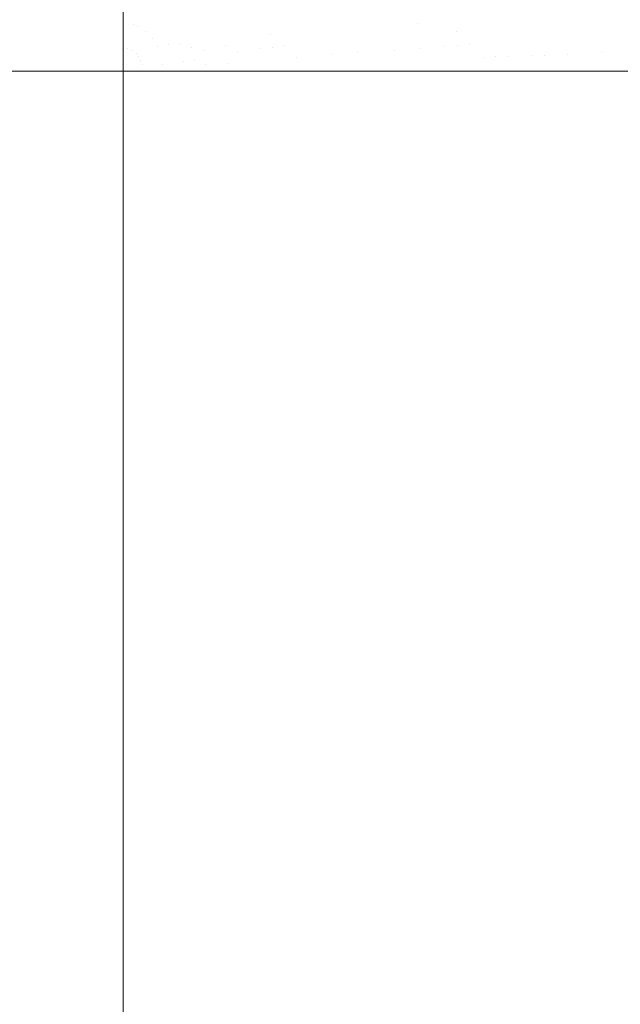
# Model space of a CAD drawing. Header units: centimetres. Extents: x -21.6 to 22.7, y 4.2 to 6.
# Tile 126 of 256: x -6.806 to -6.7256, y 5.7752 to 5.9071. Entities that reach past the tile are written whole.
import ezdxf

# ---------------------------------------------------------------- set-up
doc = ezdxf.new("R2010")
doc.units = ezdxf.units.CM
doc.header["$LTSCALE"] = 2.54
doc.layers.add('Lucido design-1', color=7, linetype='Continuous')

# ---------------------------------------------------------------- blocks, each defined once
blk = doc.blocks.new('Gruppo-3-1')
at = {"color": 7, "linetype": 'Continuous', "lineweight": 9}
for points, invisible_edges in [([(22.63035, 5.90666, -2276.2224), (22.63035, 5.90893, -2276.22255), (-21.50342, 5.90893, -2276.22255), (-21.50342, 5.90666, -2276.2224)], 10), ([(-21.50342, 5.90666, -2277.02194), (-21.50342, 5.90893, -2277.02179), (-6.79217, 5.90893, -2277.02179), (-6.79217, 5.90666, -2277.02194)], 10), ([(-6.79217, 5.90893, -2277.02179), (-6.79016, 5.90972, -2277.02169), (-6.79085, 5.90646, -2277.02196)], 11), ([(-6.79085, 5.90646, -2277.02196), (-6.79217, 5.90666, -2277.02194), (-6.79217, 5.90893, -2277.02179)], 9), ([(-6.79023, 5.90622, -2277.02196), (-6.79085, 5.90646, -2277.02196), (-6.79016, 5.90972, -2277.02169), (-6.78921, 5.90936, -2277.02169)], 15), ([(-6.78921, 5.90936, -2277.02169), (-6.78833, 5.90887, -2277.02169), (-6.78965, 5.9059, -2277.02196), (-6.79023, 5.90622, -2277.02196)], 15), ([(-6.78912, 5.90551, -2277.02196), (-6.78965, 5.9059, -2277.02196), (-6.78833, 5.90887, -2277.02169), (-6.78752, 5.90828, -2277.02169)], 15), ([(-6.78447, 5.90973, -2277.02129), (-6.78406, 5.90922, -2277.02129), (-6.78618, 5.90687, -2277.02169), (-6.7868, 5.9076, -2277.02169)], 15), ([(-6.78406, 5.90922, -2277.02129), (-6.78334, 5.90818, -2277.02129), (-6.78564, 5.9061, -2277.02169), (-6.78618, 5.90687, -2277.02169)], 15), ([(-6.78148, 5.90802, -2277.02103), (-6.78021, 5.90895, -2277.02074), (-6.77959, 5.90759, -2277.02074), (-6.78093, 5.9068, -2277.02103)], 15), ([(-6.77824, 5.90838, -2277.02042), (-6.77687, 5.90918, -2277.02005), (-6.77628, 5.90754, -2277.02005), (-6.7777, 5.90689, -2277.02042)], 15), ([(-6.77484, 5.90821, -2277.01965), (-6.77339, 5.90888, -2277.0192), (-6.77286, 5.90699, -2277.0192), (-6.77435, 5.90646, -2277.01965)], 15), ([(-6.77135, 5.90752, -2277.01871), (-6.77286, 5.90699, -2277.0192), (-6.77339, 5.90888, -2277.0192), (-6.77192, 5.90955, -2277.01871)], 15), ([(-6.76829, 5.90859, -2277.01759), (-6.76673, 5.90914, -2277.01695), (-6.76624, 5.90674, -2277.01695), (-6.76782, 5.90634, -2277.01759)], 15), ([(-6.76464, 5.90714, -2277.01627), (-6.76624, 5.90674, -2277.01695), (-6.76673, 5.90914, -2277.01695), (-6.76517, 5.90969, -2277.01627)], 15), ([(-6.75816, 5.90877, -2277.01301), (-6.75652, 5.90918, -2277.01206), (-6.75607, 5.90603, -2277.01206), (-6.75773, 5.90576, -2277.01301)], 15), ([(-6.7544, 5.9063, -2277.01104), (-6.75607, 5.90603, -2277.01206), (-6.75652, 5.90918, -2277.01206), (-6.75487, 5.9096, -2277.01104)], 15), ([(-6.75487, 5.9096, -2277.01104), (-6.75322, 5.91001, -2277.00997), (-6.75273, 5.90657, -2277.00997), (-6.7544, 5.9063, -2277.01104)], 15), ([(-6.75273, 5.90657, -2277.00997), (-6.75322, 5.91001, -2277.00997), (-6.75128, 5.90861, -2277.00883)], 11), ([(-6.74962, 5.90895, -2277.00763), (-6.74939, 5.90711, -2277.00763), (-6.75106, 5.90684, -2277.00883), (-6.75128, 5.90861, -2277.00883)], 15), ([(-6.74796, 5.90929, -2277.00636), (-6.74772, 5.90737, -2277.00636), (-6.74939, 5.90711, -2277.00763), (-6.74962, 5.90895, -2277.00763)], 15), ([(-6.73925, 5.90649, -2276.99903), (-6.73947, 5.9087, -2276.99903), (-6.73785, 5.90896, -2276.99736), (-6.73763, 5.90668, -2276.99736)], 15), ([(-6.73763, 5.90668, -2276.99736), (-6.73785, 5.90896, -2276.99736), (-6.73626, 5.90922, -2276.99561), (-6.73603, 5.90687, -2276.99561)], 15), ([(-6.73445, 5.90706, -2276.9938), (-6.73603, 5.90687, -2276.99561), (-6.73626, 5.90922, -2276.99561), (-6.73468, 5.90948, -2276.9938)], 15), ([(-6.73468, 5.90948, -2276.9938), (-6.73313, 5.90973, -2276.99191), (-6.73289, 5.90724, -2276.99191), (-6.73445, 5.90706, -2276.9938)], 15), ([(-6.78752, 5.90828, -2277.02169), (-6.7868, 5.9076, -2277.02169), (-6.78864, 5.90507, -2277.02196), (-6.78912, 5.90551, -2277.02196)], 15), ([(-6.78823, 5.90459, -2277.02196), (-6.78864, 5.90507, -2277.02196), (-6.7868, 5.9076, -2277.02169), (-6.78618, 5.90687, -2277.02169)], 15), ([(-6.7852, 5.90531, -2277.02169), (-6.78564, 5.9061, -2277.02169), (-6.78334, 5.90818, -2277.02129), (-6.78274, 5.90711, -2277.02129)], 15), ([(-6.78093, 5.9068, -2277.02103), (-6.78225, 5.90603, -2277.02129), (-6.78274, 5.90711, -2277.02129), (-6.78148, 5.90802, -2277.02103)], 15), ([(-6.78093, 5.9068, -2277.02103), (-6.77959, 5.90759, -2277.02074), (-6.77911, 5.90624, -2277.02074), (-6.78049, 5.9056, -2277.02103)], 15), ([(-6.7777, 5.90689, -2277.02042), (-6.77911, 5.90624, -2277.02074), (-6.77959, 5.90759, -2277.02074), (-6.77824, 5.90838, -2277.02042)], 15), ([(-6.7777, 5.90689, -2277.02042), (-6.77628, 5.90754, -2277.02005), (-6.77583, 5.90594, -2277.02005), (-6.77729, 5.90543, -2277.02042)], 15), ([(-6.77435, 5.90646, -2277.01965), (-6.77583, 5.90594, -2277.02005), (-6.77628, 5.90754, -2277.02005), (-6.77484, 5.90821, -2277.01965)], 15), ([(-6.77248, 5.90517, -2277.0192), (-6.77286, 5.90699, -2277.0192), (-6.77135, 5.90752, -2277.01871), (-6.77094, 5.90555, -2277.01871)], 15), ([(-6.77094, 5.90555, -2277.01871), (-6.77135, 5.90752, -2277.01871), (-6.76982, 5.90805, -2277.01817), (-6.76939, 5.90594, -2277.01817)], 15), ([(-6.76782, 5.90634, -2277.01759), (-6.76939, 5.90594, -2277.01817), (-6.76982, 5.90805, -2277.01817), (-6.76829, 5.90859, -2277.01759)], 15), ([(-6.76464, 5.90714, -2277.01627), (-6.76303, 5.90754, -2277.01554), (-6.76267, 5.90497, -2277.01554), (-6.76429, 5.9047, -2277.01627)], 15), ([(-6.76103, 5.90523, -2277.01475), (-6.76267, 5.90497, -2277.01554), (-6.76303, 5.90754, -2277.01554), (-6.76142, 5.90795, -2277.01475)], 15), ([(-6.76142, 5.90795, -2277.01475), (-6.75979, 5.90836, -2277.01391), (-6.75938, 5.90549, -2277.01391), (-6.76103, 5.90523, -2277.01475)], 15), ([(-6.75773, 5.90576, -2277.01301), (-6.75938, 5.90549, -2277.01391), (-6.75979, 5.90836, -2277.01391), (-6.75816, 5.90877, -2277.01301)], 15), ([(-6.75128, 5.90861, -2277.00883), (-6.75106, 5.90684, -2277.00883), (-6.75273, 5.90657, -2277.00997)], 11), ([(-6.74754, 5.90551, -2277.00636), (-6.74772, 5.90737, -2277.00636), (-6.74605, 5.90764, -2277.00503), (-6.74586, 5.9057, -2277.00503)], 15), ([(-6.74586, 5.9057, -2277.00503), (-6.74605, 5.90764, -2277.00503), (-6.74439, 5.90791, -2277.00364), (-6.7442, 5.9059, -2277.00364)], 15), ([(-6.7442, 5.9059, -2277.00364), (-6.74439, 5.90791, -2277.00364), (-6.74274, 5.90818, -2277.00217), (-6.74254, 5.9061, -2277.00217)], 15), ([(-6.74254, 5.9061, -2277.00217), (-6.74274, 5.90818, -2277.00217), (-6.7411, 5.90844, -2277.00064), (-6.74089, 5.90629, -2277.00064)], 15), ([(-6.74089, 5.90629, -2277.00064), (-6.7411, 5.90844, -2277.00064), (-6.73947, 5.9087, -2276.99903), (-6.73925, 5.90649, -2276.99903)], 15), ([(-6.73135, 5.90743, -2276.98995), (-6.72985, 5.9076, -2276.98792), (-6.72968, 5.90507, -2276.98792), (-6.73119, 5.90495, -2276.98995)], 15), ([(-6.7282, 5.90518, -2276.98582), (-6.72968, 5.90507, -2276.98792), (-6.72985, 5.9076, -2276.98792), (-6.72837, 5.90778, -2276.98582)], 15), ([(-6.72837, 5.90778, -2276.98582), (-6.72693, 5.90795, -2276.98365), (-6.72675, 5.90529, -2276.98365), (-6.7282, 5.90518, -2276.98582)], 15), ([(-6.72535, 5.9054, -2276.98142), (-6.72675, 5.90529, -2276.98365), (-6.72693, 5.90795, -2276.98365), (-6.72553, 5.90812, -2276.98142)], 15), ([(-21.50342, 5.90666, -2276.2224), (-21.50342, 5.90457, -2276.22227), (22.63035, 5.90457, -2276.22227), (22.63035, 5.90666, -2276.2224)], 10), ([(-6.79217, 5.90666, -2277.02194), (-6.79217, 5.90457, -2277.02207), (-21.50342, 5.90457, -2277.02207), (-21.50342, 5.90666, -2277.02194)], 10), ([(-6.79217, 5.90457, -2277.02207), (-6.79217, 5.90666, -2277.02194), (-6.79085, 5.90646, -2277.02196)], 10), ([(-6.79217, 5.90457, -2277.02207), (-6.79085, 5.90646, -2277.02196), (-6.79152, 5.90329, -2277.02212)], 11), ([(-6.79152, 5.90329, -2277.02212), (-6.79085, 5.90646, -2277.02196), (-6.79023, 5.90622, -2277.02196)], 11), ([(-6.79023, 5.90622, -2277.02196), (-6.78965, 5.9059, -2277.02196), (-6.79092, 5.90301, -2277.02212), (-6.79152, 5.90329, -2277.02212)], 15), ([(-6.78618, 5.90687, -2277.02169), (-6.78564, 5.9061, -2277.02169), (-6.78788, 5.90408, -2277.02196), (-6.78823, 5.90459, -2277.02196)], 15), ([(-6.78274, 5.90711, -2277.02129), (-6.78225, 5.90603, -2277.02129), (-6.78484, 5.90451, -2277.02169), (-6.7852, 5.90531, -2277.02169)], 15), ([(-6.78049, 5.9056, -2277.02103), (-6.78186, 5.90497, -2277.02129), (-6.78225, 5.90603, -2277.02129), (-6.78093, 5.9068, -2277.02103)], 15), ([(-6.78049, 5.9056, -2277.02103), (-6.77911, 5.90624, -2277.02074), (-6.77874, 5.90492, -2277.02074), (-6.78017, 5.90442, -2277.02103)], 15), ([(-6.77729, 5.90543, -2277.02042), (-6.77874, 5.90492, -2277.02074), (-6.77911, 5.90624, -2277.02074), (-6.7777, 5.90689, -2277.02042)], 15), ([(-6.77378, 5.90318, -2277.01965), (-6.7753, 5.90293, -2277.02005), (-6.77583, 5.90594, -2277.02005), (-6.77435, 5.90646, -2277.01965)], 15), ([(-6.77435, 5.90646, -2277.01965), (-6.77286, 5.90699, -2277.0192), (-6.77248, 5.90517, -2277.0192)], 11), ([(-6.77378, 5.90318, -2277.01965), (-6.77435, 5.90646, -2277.01965), (-6.77248, 5.90517, -2277.0192)], 11), ([(-6.76751, 5.90418, -2277.01759), (-6.7691, 5.90393, -2277.01817), (-6.76939, 5.90594, -2277.01817), (-6.76782, 5.90634, -2277.01759)], 15), ([(-6.76782, 5.90634, -2277.01759), (-6.76624, 5.90674, -2277.01695), (-6.76591, 5.90444, -2277.01695), (-6.76751, 5.90418, -2277.01759)], 15), ([(-6.76429, 5.9047, -2277.01627), (-6.76591, 5.90444, -2277.01695), (-6.76624, 5.90674, -2277.01695), (-6.76464, 5.90714, -2277.01627)], 15), ([(-6.75414, 5.90317, -2277.01104), (-6.75582, 5.90304, -2277.01206), (-6.75607, 5.90603, -2277.01206), (-6.7544, 5.9063, -2277.01104)], 15), ([(-6.7544, 5.9063, -2277.01104), (-6.75273, 5.90657, -2277.00997), (-6.75246, 5.9033, -2277.00997), (-6.75414, 5.90317, -2277.01104)], 15), ([(-6.75078, 5.90343, -2277.00883), (-6.75246, 5.9033, -2277.00997), (-6.75273, 5.90657, -2277.00997), (-6.75106, 5.90684, -2277.00883)], 15), ([(-6.75106, 5.90684, -2277.00883), (-6.74939, 5.90711, -2277.00763), (-6.7491, 5.90356, -2277.00763), (-6.75078, 5.90343, -2277.00883)], 15), ([(-6.74939, 5.90711, -2277.00763), (-6.74772, 5.90737, -2277.00636), (-6.74754, 5.90551, -2277.00636)], 11), ([(-6.7491, 5.90356, -2277.00763), (-6.74939, 5.90711, -2277.00763), (-6.74754, 5.90551, -2277.00636)], 11), ([(-6.74089, 5.90629, -2277.00064), (-6.74075, 5.90421, -2277.00064), (-6.7424, 5.90408, -2277.00217), (-6.74254, 5.9061, -2277.00217)], 15), ([(-6.73925, 5.90649, -2276.99903), (-6.73911, 5.90433, -2276.99903), (-6.74075, 5.90421, -2277.00064), (-6.74089, 5.90629, -2277.00064)], 15), ([(-6.73763, 5.90668, -2276.99736), (-6.73748, 5.90446, -2276.99736), (-6.73911, 5.90433, -2276.99903), (-6.73925, 5.90649, -2276.99903)], 15), ([(-6.73603, 5.90687, -2276.99561), (-6.73587, 5.90459, -2276.99561), (-6.73748, 5.90446, -2276.99736), (-6.73763, 5.90668, -2276.99736)], 15), ([(-6.73429, 5.90471, -2276.9938), (-6.73587, 5.90459, -2276.99561), (-6.73603, 5.90687, -2276.99561), (-6.73445, 5.90706, -2276.9938)], 15), ([(-6.73445, 5.90706, -2276.9938), (-6.73289, 5.90724, -2276.99191), (-6.73272, 5.90483, -2276.99191), (-6.73429, 5.90471, -2276.9938)], 15), ([(-6.73119, 5.90495, -2276.98995), (-6.73272, 5.90483, -2276.99191), (-6.73289, 5.90724, -2276.99191), (-6.73135, 5.90743, -2276.98995)], 15), ([(-6.79092, 5.90301, -2277.02212), (-6.78965, 5.9059, -2277.02196), (-6.78912, 5.90551, -2277.02196)], 11), ([(-6.78912, 5.90551, -2277.02196), (-6.78864, 5.90507, -2277.02196), (-6.79043, 5.9026, -2277.02212), (-6.79092, 5.90301, -2277.02212)], 15), ([(-6.79043, 5.9026, -2277.02212), (-6.78864, 5.90507, -2277.02196), (-6.78823, 5.90459, -2277.02196)], 11), ([(-6.78759, 5.90356, -2277.02196), (-6.78788, 5.90408, -2277.02196), (-6.78564, 5.9061, -2277.02169), (-6.7852, 5.90531, -2277.02169)], 15), ([(-6.7861, 5.90377, -2277.02184), (-6.78735, 5.90304, -2277.02196), (-6.78759, 5.90356, -2277.02196), (-6.7852, 5.90531, -2277.02169)], 15), ([(-6.7852, 5.90531, -2277.02169), (-6.78484, 5.90451, -2277.02169), (-6.7861, 5.90377, -2277.02184)], 11), ([(-6.78455, 5.90373, -2277.02169), (-6.78484, 5.90451, -2277.02169), (-6.78225, 5.90603, -2277.02129), (-6.78186, 5.90497, -2277.02129)], 15), ([(-6.78296, 5.90344, -2277.0215), (-6.78434, 5.90296, -2277.02169), (-6.78455, 5.90373, -2277.02169), (-6.78186, 5.90497, -2277.02129)], 15), ([(-6.78186, 5.90497, -2277.02129), (-6.78157, 5.90393, -2277.02129), (-6.78296, 5.90344, -2277.0215)], 11), ([(-6.78017, 5.90442, -2277.02103), (-6.78157, 5.90393, -2277.02129), (-6.78186, 5.90497, -2277.02129), (-6.78049, 5.9056, -2277.02103)], 15), ([(-6.78017, 5.90442, -2277.02103), (-6.77874, 5.90492, -2277.02074), (-6.77848, 5.90366, -2277.02074), (-6.77993, 5.90329, -2277.02103)], 15), ([(-6.77848, 5.90366, -2277.02074), (-6.77874, 5.90492, -2277.02074), (-6.77729, 5.90543, -2277.02042), (-6.77681, 5.90269, -2277.02042)], 15), ([(-6.77729, 5.90543, -2277.02042), (-6.77583, 5.90594, -2277.02005), (-6.7753, 5.90293, -2277.02005), (-6.77681, 5.90269, -2277.02042)], 15), ([(-6.77248, 5.90517, -2277.0192), (-6.77223, 5.90342, -2277.0192), (-6.77378, 5.90318, -2277.01965)], 11), ([(-6.77094, 5.90555, -2277.01871), (-6.77067, 5.90368, -2277.01871), (-6.77223, 5.90342, -2277.0192), (-6.77248, 5.90517, -2277.0192)], 15), ([(-6.76939, 5.90594, -2277.01817), (-6.7691, 5.90393, -2277.01817), (-6.77067, 5.90368, -2277.01871), (-6.77094, 5.90555, -2277.01871)], 15), ([(-6.76429, 5.9047, -2277.01627), (-6.76267, 5.90497, -2277.01554), (-6.76247, 5.90252, -2277.01554), (-6.7641, 5.90239, -2277.01627)], 15), ([(-6.76082, 5.90265, -2277.01475), (-6.76247, 5.90252, -2277.01554), (-6.76267, 5.90497, -2277.01554), (-6.76103, 5.90523, -2277.01475)], 15), ([(-6.76103, 5.90523, -2277.01475), (-6.75938, 5.90549, -2277.01391), (-6.75916, 5.90278, -2277.01391), (-6.76082, 5.90265, -2277.01475)], 15), ([(-6.75749, 5.90291, -2277.01301), (-6.75916, 5.90278, -2277.01391), (-6.75938, 5.90549, -2277.01391), (-6.75773, 5.90576, -2277.01301)], 15), ([(-6.75773, 5.90576, -2277.01301), (-6.75607, 5.90603, -2277.01206), (-6.75582, 5.90304, -2277.01206), (-6.75749, 5.90291, -2277.01301)], 15), ([(-6.74754, 5.90551, -2277.00636), (-6.74741, 5.90369, -2277.00636), (-6.7491, 5.90356, -2277.00763)], 11), ([(-6.74586, 5.9057, -2277.00503), (-6.74574, 5.90382, -2277.00503), (-6.74741, 5.90369, -2277.00636), (-6.74754, 5.90551, -2277.00636)], 15), ([(-6.7442, 5.9059, -2277.00364), (-6.74406, 5.90395, -2277.00364), (-6.74574, 5.90382, -2277.00503), (-6.74586, 5.9057, -2277.00503)], 15), ([(-6.74254, 5.9061, -2277.00217), (-6.7424, 5.90408, -2277.00217), (-6.74406, 5.90395, -2277.00364), (-6.7442, 5.9059, -2277.00364)], 15), ([(-6.73263, 5.90249, -2276.99191), (-6.73272, 5.90483, -2276.99191), (-6.73119, 5.90495, -2276.98995), (-6.73109, 5.90255, -2276.98995)], 15), ([(-6.73109, 5.90255, -2276.98995), (-6.73119, 5.90495, -2276.98995), (-6.72968, 5.90507, -2276.98792), (-6.72958, 5.9026, -2276.98792)], 15), ([(-6.7281, 5.90266, -2276.98582), (-6.72958, 5.9026, -2276.98792), (-6.72968, 5.90507, -2276.98792), (-6.7282, 5.90518, -2276.98582)], 15), ([(-6.7282, 5.90518, -2276.98582), (-6.72675, 5.90529, -2276.98365), (-6.72665, 5.90272, -2276.98365), (-6.7281, 5.90266, -2276.98582)], 15), ([(-6.72524, 5.90277, -2276.98142), (-6.72665, 5.90272, -2276.98365), (-6.72675, 5.90529, -2276.98365), (-6.72535, 5.9054, -2276.98142)], 15), ([(22.63035, 5.90339, -2276.22224), (22.63035, 5.90457, -2276.22227), (-21.50342, 5.90457, -2276.22227), (-21.50342, 5.90339, -2276.22224)], 10), ([(-21.50342, 5.90339, -2277.0221), (-21.50342, 5.90457, -2277.02207), (-6.79217, 5.90457, -2277.02207), (-6.79217, 5.90339, -2277.0221)], 10), ([(-6.79152, 5.90329, -2277.02212), (-6.79217, 5.90339, -2277.0221), (-6.79217, 5.90457, -2277.02207)], 9), ([(-6.78823, 5.90459, -2277.02196), (-6.78788, 5.90408, -2277.02196), (-6.79006, 5.90212, -2277.02212), (-6.79043, 5.9026, -2277.02212)], 15), ([(-6.79006, 5.90212, -2277.02212), (-6.78788, 5.90408, -2277.02196), (-6.78759, 5.90356, -2277.02196)], 11), ([(-6.78759, 5.90356, -2277.02196), (-6.78735, 5.90304, -2277.02196), (-6.78979, 5.9016, -2277.02212), (-6.79006, 5.90212, -2277.02212)], 15), ([(-6.78569, 5.90248, -2277.02184), (-6.78702, 5.90202, -2277.02196), (-6.78735, 5.90304, -2277.02196), (-6.7861, 5.90377, -2277.02184)], 15), ([(-6.7861, 5.90377, -2277.02184), (-6.78484, 5.90451, -2277.02169), (-6.78455, 5.90373, -2277.02169)], 11), ([(-6.78455, 5.90373, -2277.02169), (-6.78434, 5.90296, -2277.02169), (-6.78569, 5.90248, -2277.02184), (-6.7861, 5.90377, -2277.02184)], 15), ([(-6.78296, 5.90344, -2277.0215), (-6.78157, 5.90393, -2277.02129), (-6.78137, 5.90293, -2277.02129)], 11), ([(-6.77993, 5.90329, -2277.02103), (-6.78137, 5.90293, -2277.02129), (-6.78157, 5.90393, -2277.02129), (-6.78017, 5.90442, -2277.02103)], 15), ([(-6.77993, 5.90329, -2277.02103), (-6.77848, 5.90366, -2277.02074), (-6.7783, 5.90245, -2277.02074), (-6.77978, 5.90221, -2277.02103)], 15), ([(-6.77681, 5.90269, -2277.02042), (-6.7783, 5.90245, -2277.02074), (-6.77848, 5.90366, -2277.02074)], 11), ([(-6.77223, 5.90342, -2277.0192), (-6.77067, 5.90368, -2277.01871), (-6.77093, 5.90021, -2277.01885)], 11), ([(-6.77067, 5.90368, -2277.01871), (-6.77048, 5.90021, -2277.0187), (-6.77093, 5.90021, -2277.01885)], 9), ([(-6.77067, 5.90368, -2277.01871), (-6.7691, 5.90393, -2277.01817), (-6.76894, 5.90202, -2277.01817)], 11), ([(-6.76894, 5.90202, -2277.01817), (-6.77048, 5.90021, -2277.0187), (-6.77067, 5.90368, -2277.01871)], 11), ([(-6.76734, 5.90214, -2277.01759), (-6.76894, 5.90202, -2277.01817), (-6.7691, 5.90393, -2277.01817), (-6.76751, 5.90418, -2277.01759)], 15), ([(-6.76751, 5.90418, -2277.01759), (-6.76591, 5.90444, -2277.01695), (-6.76573, 5.90227, -2277.01695), (-6.76734, 5.90214, -2277.01759)], 15), ([(-6.7641, 5.90239, -2277.01627), (-6.76573, 5.90227, -2277.01695), (-6.76591, 5.90444, -2277.01695), (-6.76429, 5.9047, -2277.01627)], 15), ([(-6.75078, 5.90343, -2277.00883), (-6.7491, 5.90356, -2277.00763), (-6.74874, 5.90021, -2277.00744), (-6.7507, 5.90021, -2277.00882)], 11), ([(-6.74874, 5.90021, -2277.00744), (-6.7491, 5.90356, -2277.00763), (-6.74741, 5.90369, -2277.00636)], 11), ([(-6.74741, 5.90369, -2277.00636), (-6.74733, 5.90021, -2277.00635), (-6.74874, 5.90021, -2277.00744)], 9), ([(-6.74741, 5.90369, -2277.00636), (-6.74574, 5.90382, -2277.00503), (-6.74603, 5.90021, -2277.00535)], 11), ([(-6.74603, 5.90021, -2277.00535), (-6.74733, 5.90021, -2277.00635), (-6.74741, 5.90369, -2277.00636)], 10), ([(-6.74574, 5.90382, -2277.00503), (-6.74565, 5.90021, -2277.00503), (-6.74603, 5.90021, -2277.00535)], 9), ([(-6.74574, 5.90382, -2277.00503), (-6.74406, 5.90395, -2277.00364), (-6.74399, 5.90205, -2277.00364)], 11), ([(-6.74399, 5.90205, -2277.00364), (-6.74565, 5.90021, -2277.00503), (-6.74574, 5.90382, -2277.00503)], 11), ([(-6.74399, 5.90205, -2277.00364), (-6.74406, 5.90395, -2277.00364), (-6.7424, 5.90408, -2277.00217), (-6.74232, 5.90212, -2277.00217)], 15), ([(-6.74232, 5.90212, -2277.00217), (-6.7424, 5.90408, -2277.00217), (-6.74075, 5.90421, -2277.00064), (-6.74067, 5.90218, -2277.00064)], 15), ([(-6.74067, 5.90218, -2277.00064), (-6.74075, 5.90421, -2277.00064), (-6.73911, 5.90433, -2276.99903), (-6.73902, 5.90224, -2276.99903)], 15), ([(-6.73902, 5.90224, -2276.99903), (-6.73911, 5.90433, -2276.99903), (-6.73748, 5.90446, -2276.99736), (-6.7374, 5.9023, -2276.99736)], 15), ([(-6.7374, 5.9023, -2276.99736), (-6.73748, 5.90446, -2276.99736), (-6.73587, 5.90459, -2276.99561), (-6.73579, 5.90237, -2276.99561)], 15), ([(-6.73579, 5.90237, -2276.99561), (-6.73587, 5.90459, -2276.99561), (-6.73429, 5.90471, -2276.9938), (-6.7342, 5.90243, -2276.9938)], 15), ([(-6.7342, 5.90243, -2276.9938), (-6.73429, 5.90471, -2276.9938), (-6.73272, 5.90483, -2276.99191), (-6.73263, 5.90249, -2276.99191)], 15), ([(-21.50342, 5.90339, -2276.22224), (-21.50342, 5.90021, -2276.22217), (22.63035, 5.90021, -2276.22217), (22.63035, 5.90339, -2276.22224)], 8), ([(-6.79217, 5.90339, -2277.0221), (-6.79217, 5.90021, -2277.02217), (-21.50342, 5.90021, -2277.02217), (-21.50342, 5.90339, -2277.0221)], 8), ([(-6.79152, 5.90329, -2277.02212), (-6.79217, 5.90021, -2277.02217), (-6.79217, 5.90339, -2277.0221)], 9), ([(-6.79092, 5.90301, -2277.02212), (-6.79217, 5.90021, -2277.02217), (-6.79152, 5.90329, -2277.02212)], 11), ([(-6.79043, 5.9026, -2277.02212), (-6.79217, 5.90021, -2277.02217), (-6.79092, 5.90301, -2277.02212)], 11), ([(-6.79006, 5.90212, -2277.02212), (-6.79217, 5.90021, -2277.02217), (-6.79043, 5.9026, -2277.02212)], 11), ([(-6.78979, 5.9016, -2277.02212), (-6.78735, 5.90304, -2277.02196), (-6.78702, 5.90202, -2277.02196), (-6.78963, 5.9011, -2277.02212)], 15), ([(-6.78408, 5.90151, -2277.02169), (-6.78686, 5.90107, -2277.02196), (-6.78702, 5.90202, -2277.02196), (-6.78569, 5.90248, -2277.02184)], 15), ([(-6.78569, 5.90248, -2277.02184), (-6.78434, 5.90296, -2277.02169), (-6.78408, 5.90151, -2277.02169)], 11), ([(-6.78267, 5.90174, -2277.0215), (-6.78408, 5.90151, -2277.02169), (-6.78434, 5.90296, -2277.02169), (-6.78296, 5.90344, -2277.0215)], 15), ([(-6.78137, 5.90293, -2277.02129), (-6.78123, 5.90197, -2277.02129), (-6.78267, 5.90174, -2277.0215), (-6.78296, 5.90344, -2277.0215)], 15), ([(-6.77978, 5.90221, -2277.02103), (-6.78123, 5.90197, -2277.02129), (-6.78137, 5.90293, -2277.02129), (-6.77993, 5.90329, -2277.02103)], 15), ([(-6.77978, 5.90221, -2277.02103), (-6.7783, 5.90245, -2277.02074), (-6.77821, 5.9013, -2277.02074), (-6.77969, 5.90118, -2277.02103)], 15), ([(-6.77821, 5.9013, -2277.02074), (-6.7783, 5.90245, -2277.02074), (-6.77681, 5.90269, -2277.02042), (-6.77668, 5.90021, -2277.02041)], 15), ([(-6.77681, 5.90269, -2277.02042), (-6.7753, 5.90293, -2277.02005), (-6.77516, 5.90021, -2277.02004), (-6.77653, 5.90021, -2277.02038)], 11), ([(-6.77653, 5.90021, -2277.02038), (-6.77668, 5.90021, -2277.02041), (-6.77681, 5.90269, -2277.02042)], 10), ([(-6.77373, 5.90021, -2277.01968), (-6.77516, 5.90021, -2277.02004), (-6.7753, 5.90293, -2277.02005), (-6.77378, 5.90318, -2277.01965)], 14), ([(-6.77378, 5.90318, -2277.01965), (-6.77223, 5.90342, -2277.0192), (-6.77206, 5.90021, -2277.01918), (-6.77373, 5.90021, -2277.01968)], 11), ([(-6.77093, 5.90021, -2277.01885), (-6.77206, 5.90021, -2277.01918), (-6.77223, 5.90342, -2277.0192)], 10), ([(-6.76734, 5.90214, -2277.01759), (-6.76573, 5.90227, -2277.01695), (-6.76534, 5.90021, -2277.01682), (-6.76814, 5.90021, -2277.0179)], 11), ([(-6.76534, 5.90021, -2277.01682), (-6.76573, 5.90227, -2277.01695), (-6.7641, 5.90239, -2277.01627)], 11), ([(-6.7641, 5.90239, -2277.01627), (-6.76405, 5.90021, -2277.01626), (-6.76534, 5.90021, -2277.01682)], 9), ([(-6.7641, 5.90239, -2277.01627), (-6.76247, 5.90252, -2277.01554), (-6.76255, 5.90021, -2277.01561), (-6.76405, 5.90021, -2277.01626)], 11), ([(-6.76076, 5.90021, -2277.01474), (-6.76255, 5.90021, -2277.01561), (-6.76247, 5.90252, -2277.01554), (-6.76082, 5.90265, -2277.01475)], 14), ([(-6.76082, 5.90265, -2277.01475), (-6.75916, 5.90278, -2277.01391), (-6.75976, 5.90021, -2277.01426)], 11), ([(-6.75976, 5.90021, -2277.01426), (-6.76076, 5.90021, -2277.01474), (-6.76082, 5.90265, -2277.01475)], 10), ([(-6.75699, 5.90021, -2277.01277), (-6.75976, 5.90021, -2277.01426), (-6.75916, 5.90278, -2277.01391), (-6.75749, 5.90291, -2277.01301)], 14), ([(-6.75699, 5.90021, -2277.01277), (-6.75749, 5.90291, -2277.01301), (-6.75582, 5.90304, -2277.01206)], 11), ([(-6.75582, 5.90304, -2277.01206), (-6.75575, 5.90021, -2277.01204), (-6.75699, 5.90021, -2277.01277)], 9), ([(-6.75422, 5.90021, -2277.01114), (-6.75575, 5.90021, -2277.01204), (-6.75582, 5.90304, -2277.01206), (-6.75414, 5.90317, -2277.01104)], 14), ([(-6.75414, 5.90317, -2277.01104), (-6.75246, 5.9033, -2277.00997), (-6.75239, 5.90021, -2277.00996), (-6.75422, 5.90021, -2277.01114)], 11), ([(-6.75246, 5.9033, -2277.00997), (-6.75078, 5.90343, -2277.00883), (-6.75147, 5.90021, -2277.00936)], 11), ([(-6.75147, 5.90021, -2277.00936), (-6.75239, 5.90021, -2277.00996), (-6.75246, 5.9033, -2277.00997)], 10), ([(-6.75078, 5.90343, -2277.00883), (-6.7507, 5.90021, -2277.00882), (-6.75147, 5.90021, -2277.00936)], 9), ([(-6.74067, 5.90218, -2277.00064), (-6.73902, 5.90224, -2276.99903), (-6.73932, 5.90021, -2276.99936)], 11), ([(-6.7374, 5.9023, -2276.99736), (-6.73675, 5.90021, -2276.9967), (-6.73932, 5.90021, -2276.99936), (-6.73902, 5.90224, -2276.99903)], 13), ([(-6.73579, 5.90237, -2276.99561), (-6.73675, 5.90021, -2276.9967), (-6.7374, 5.9023, -2276.99736)], 11), ([(-6.73422, 5.90021, -2276.99386), (-6.73675, 5.90021, -2276.9967), (-6.73579, 5.90237, -2276.99561)], 10), ([(-6.73579, 5.90237, -2276.99561), (-6.7342, 5.90243, -2276.9938), (-6.73422, 5.90021, -2276.99386)], 11), ([(-6.73263, 5.90249, -2276.99191), (-6.73176, 5.90021, -2276.99086), (-6.73422, 5.90021, -2276.99386), (-6.7342, 5.90243, -2276.9938)], 13), ([(-6.73109, 5.90255, -2276.98995), (-6.73176, 5.90021, -2276.99086), (-6.73263, 5.90249, -2276.99191)], 11), ([(-6.72958, 5.9026, -2276.98792), (-6.72937, 5.90021, -2276.98768), (-6.73176, 5.90021, -2276.99086), (-6.73109, 5.90255, -2276.98995)], 13), ([(-6.72937, 5.90021, -2276.98768), (-6.72958, 5.9026, -2276.98792), (-6.7281, 5.90266, -2276.98582)], 11), ([(-6.7281, 5.90266, -2276.98582), (-6.72706, 5.90021, -2276.98433), (-6.72937, 5.90021, -2276.98768)], 9), ([(-6.7281, 5.90266, -2276.98582), (-6.72665, 5.90272, -2276.98365), (-6.72706, 5.90021, -2276.98433)], 11), ([(-6.72483, 5.90021, -2276.9808), (-6.72706, 5.90021, -2276.98433), (-6.72665, 5.90272, -2276.98365), (-6.72524, 5.90277, -2276.98142)], 14), ([(-6.78979, 5.9016, -2277.02212), (-6.79217, 5.90021, -2277.02217), (-6.79006, 5.90212, -2277.02212)], 11), ([(-6.78963, 5.9011, -2277.02212), (-6.79217, 5.90021, -2277.02217), (-6.78979, 5.9016, -2277.02212)], 11), ([(-6.79046, 5.90021, -2277.02215), (-6.79217, 5.90021, -2277.02217), (-6.78963, 5.9011, -2277.02212)], 10), ([(-6.78963, 5.9011, -2277.02212), (-6.78953, 5.90021, -2277.02211), (-6.79046, 5.90021, -2277.02215)], 9), ([(-6.78963, 5.9011, -2277.02212), (-6.78702, 5.90202, -2277.02196), (-6.78768, 5.90021, -2277.02202)], 11), ([(-6.78768, 5.90021, -2277.02202), (-6.78953, 5.90021, -2277.02211), (-6.78963, 5.9011, -2277.02212)], 10), ([(-6.78768, 5.90021, -2277.02202), (-6.78702, 5.90202, -2277.02196), (-6.78686, 5.90107, -2277.02196)], 11), ([(-6.78686, 5.90107, -2277.02196), (-6.78681, 5.90021, -2277.02195), (-6.78768, 5.90021, -2277.02202)], 9), ([(-6.78686, 5.90107, -2277.02196), (-6.78408, 5.90151, -2277.02169), (-6.7849, 5.90021, -2277.02179)], 11), ([(-6.7849, 5.90021, -2277.02179), (-6.78681, 5.90021, -2277.02195), (-6.78686, 5.90107, -2277.02196)], 10), ([(-6.78258, 5.90021, -2277.02149), (-6.7849, 5.90021, -2277.02179), (-6.78408, 5.90151, -2277.02169), (-6.78267, 5.90174, -2277.0215)], 14), ([(-6.78267, 5.90174, -2277.0215), (-6.78123, 5.90197, -2277.02129), (-6.78116, 5.90107, -2277.02129)], 11), ([(-6.78211, 5.90021, -2277.02144), (-6.78267, 5.90174, -2277.0215), (-6.78116, 5.90107, -2277.02129)], 11), ([(-6.78211, 5.90021, -2277.02144), (-6.78258, 5.90021, -2277.02149), (-6.78267, 5.90174, -2277.0215)], 10), ([(-6.78116, 5.90107, -2277.02129), (-6.78114, 5.90021, -2277.02127), (-6.78211, 5.90021, -2277.02144)], 9), ([(-6.77969, 5.90118, -2277.02103), (-6.78116, 5.90107, -2277.02129), (-6.78123, 5.90197, -2277.02129), (-6.77978, 5.90221, -2277.02103)], 15), ([(-6.77932, 5.90021, -2277.02097), (-6.78114, 5.90021, -2277.02127), (-6.78116, 5.90107, -2277.02129), (-6.77969, 5.90118, -2277.02103)], 14), ([(-6.77969, 5.90118, -2277.02103), (-6.77821, 5.9013, -2277.02074), (-6.77818, 5.90021, -2277.02073), (-6.77932, 5.90021, -2277.02097)], 11), ([(-6.77668, 5.90021, -2277.02041), (-6.77818, 5.90021, -2277.02073), (-6.77821, 5.9013, -2277.02074)], 10), ([(-6.76894, 5.90202, -2277.01817), (-6.7689, 5.90021, -2277.01816), (-6.77048, 5.90021, -2277.0187)], 9), ([(-6.76894, 5.90202, -2277.01817), (-6.76734, 5.90214, -2277.01759), (-6.76814, 5.90021, -2277.0179)], 11), ([(-6.76814, 5.90021, -2277.0179), (-6.7689, 5.90021, -2277.01816), (-6.76894, 5.90202, -2277.01817)], 10), ([(-6.74399, 5.90205, -2277.00364), (-6.74397, 5.90021, -2277.00363), (-6.74565, 5.90021, -2277.00503)], 9), ([(-6.74399, 5.90205, -2277.00364), (-6.74232, 5.90212, -2277.00217), (-6.74195, 5.90021, -2277.00185), (-6.74335, 5.90021, -2277.00311)], 11), ([(-6.74335, 5.90021, -2277.00311), (-6.74397, 5.90021, -2277.00363), (-6.74399, 5.90205, -2277.00364)], 10), ([(-6.74067, 5.90218, -2277.00064), (-6.74195, 5.90021, -2277.00185), (-6.74232, 5.90212, -2277.00217)], 11), ([(-6.73932, 5.90021, -2276.99936), (-6.74195, 5.90021, -2277.00185), (-6.74067, 5.90218, -2277.00064)], 10), ([(-21.50342, 4.30021, -2277.02217), (-21.50342, 5.90021, -2277.02217), (-6.79217, 5.90021, -2277.02217), (-6.79217, 4.70021, -2277.02217)], 8), ([(-6.79046, 5.90021, -2277.02215), (-6.79046, 4.70021, -2277.02215), (-6.79217, 4.70021, -2277.02217), (-6.79217, 5.90021, -2277.02217)], 1), ([(-6.78957, 4.70021, -2277.02211), (-6.79046, 4.70021, -2277.02215), (-6.79046, 5.90021, -2277.02215), (-6.78953, 5.90021, -2277.02211)], 10), ([(-6.78953, 5.90021, -2277.02211), (-6.78768, 5.90021, -2277.02202), (-6.78768, 4.70021, -2277.02202), (-6.78957, 4.70021, -2277.02211)], 10), ([(-6.7849, 4.70021, -2277.02179), (-6.78768, 4.70021, -2277.02202), (-6.78768, 5.90021, -2277.02202), (-6.78681, 5.90021, -2277.02195)], 10), ([(-6.78681, 5.90021, -2277.02195), (-6.7849, 5.90021, -2277.02179), (-6.7849, 4.70021, -2277.02179)], 10), ([(-6.78211, 4.70021, -2277.02144), (-6.78439, 4.70021, -2277.02172), (-6.7849, 5.90021, -2277.02179), (-6.78258, 5.90021, -2277.02149)], 10), ([(-6.78439, 4.70021, -2277.02172), (-6.7849, 4.70021, -2277.02179), (-6.7849, 5.90021, -2277.02179)], 10), ([(-6.78258, 5.90021, -2277.02149), (-6.78211, 5.90021, -2277.02144), (-6.78211, 4.70021, -2277.02144)], 10), ([(-6.78211, 4.70021, -2277.02144), (-6.78211, 5.90021, -2277.02144), (-6.78114, 5.90021, -2277.02127)], 9), ([(-6.78114, 5.90021, -2277.02127), (-6.77932, 5.90021, -2277.02097), (-6.77932, 4.70021, -2277.02097), (-6.78211, 4.70021, -2277.02144)], 10), ([(-6.77932, 5.90021, -2277.02097), (-6.77818, 5.90021, -2277.02073), (-6.77653, 4.70021, -2277.02038), (-6.77672, 4.70021, -2277.02042)], 10), ([(-6.77672, 4.70021, -2277.02042), (-6.77926, 4.70021, -2277.02096), (-6.77932, 5.90021, -2277.02097)], 10), ([(-6.77926, 4.70021, -2277.02096), (-6.77932, 4.70021, -2277.02097), (-6.77932, 5.90021, -2277.02097)], 10), ([(-6.77653, 4.70021, -2277.02038), (-6.77818, 5.90021, -2277.02073), (-6.77668, 5.90021, -2277.02041)], 9), ([(-6.77668, 5.90021, -2277.02041), (-6.77653, 5.90021, -2277.02038), (-6.77653, 4.70021, -2277.02038)], 10), ([(-6.7742, 4.70021, -2277.0198), (-6.77653, 4.70021, -2277.02038), (-6.77653, 5.90021, -2277.02038), (-6.77516, 5.90021, -2277.02004)], 10), ([(-6.77516, 5.90021, -2277.02004), (-6.77373, 5.90021, -2277.01968), (-6.77373, 4.70021, -2277.01968), (-6.7742, 4.70021, -2277.0198)], 10), ([(-6.77093, 4.70021, -2277.01885), (-6.77373, 4.70021, -2277.01968), (-6.77373, 5.90021, -2277.01968), (-6.77206, 5.90021, -2277.01918)], 10), ([(-6.77206, 5.90021, -2277.01918), (-6.77093, 5.90021, -2277.01885), (-6.77093, 4.70021, -2277.01885)], 10), ([(-6.76925, 4.70021, -2277.01828), (-6.77093, 4.70021, -2277.01885), (-6.77093, 5.90021, -2277.01885), (-6.77048, 5.90021, -2277.0187)], 10), ([(-6.77048, 5.90021, -2277.0187), (-6.7689, 5.90021, -2277.01816), (-6.76925, 4.70021, -2277.01828)], 10), ([(-6.7689, 5.90021, -2277.01816), (-6.76814, 5.90021, -2277.0179), (-6.76814, 4.70021, -2277.0179), (-6.76925, 4.70021, -2277.01828)], 10), ([(-6.76814, 5.90021, -2277.0179), (-6.76534, 5.90021, -2277.01682), (-6.76534, 4.70021, -2277.01682), (-6.76682, 4.70021, -2277.01739)], 10), ([(-6.76682, 4.70021, -2277.01739), (-6.76814, 4.70021, -2277.0179), (-6.76814, 5.90021, -2277.0179)], 10), ([(-6.76442, 4.70021, -2277.01642), (-6.76534, 4.70021, -2277.01682), (-6.76534, 5.90021, -2277.01682), (-6.76405, 5.90021, -2277.01626)], 10), ([(-6.76405, 5.90021, -2277.01626), (-6.76255, 5.90021, -2277.01561), (-6.76255, 4.70021, -2277.01561), (-6.76442, 4.70021, -2277.01642)], 10), ([(-6.75976, 4.70021, -2277.01426), (-6.76255, 4.70021, -2277.01561), (-6.76255, 5.90021, -2277.01561), (-6.76076, 5.90021, -2277.01474)], 10), ([(-6.76076, 5.90021, -2277.01474), (-6.75976, 5.90021, -2277.01426), (-6.75976, 4.70021, -2277.01426)], 10), ([(-6.75976, 5.90021, -2277.01426), (-6.75699, 5.90021, -2277.01277), (-6.75699, 4.70021, -2277.01277), (-6.75974, 4.70021, -2277.01424)], 10), ([(-6.75974, 4.70021, -2277.01424), (-6.75976, 4.70021, -2277.01426), (-6.75976, 5.90021, -2277.01426)], 10), ([(-6.75524, 4.70021, -2277.01174), (-6.75699, 4.70021, -2277.01277), (-6.75699, 5.90021, -2277.01277), (-6.75575, 5.90021, -2277.01204)], 10), ([(-6.75575, 5.90021, -2277.01204), (-6.75422, 5.90021, -2277.01114), (-6.75422, 4.70021, -2277.01114), (-6.75524, 4.70021, -2277.01174)], 10), ([(-6.75306, 4.70021, -2277.01039), (-6.75422, 4.70021, -2277.01114), (-6.75422, 5.90021, -2277.01114), (-6.75239, 5.90021, -2277.00996)], 10), ([(-6.75239, 5.90021, -2277.00996), (-6.75147, 5.90021, -2277.00936), (-6.75147, 4.70021, -2277.00936), (-6.75306, 4.70021, -2277.01039)], 10), ([(-6.75093, 4.70021, -2277.00898), (-6.75147, 4.70021, -2277.00936), (-6.75147, 5.90021, -2277.00936), (-6.7507, 5.90021, -2277.00882)], 10), ([(-6.7507, 5.90021, -2277.00882), (-6.74874, 5.90021, -2277.00744), (-6.74874, 4.70021, -2277.00744), (-6.75093, 4.70021, -2277.00898)], 10), ([(-6.74682, 4.70021, -2277.00596), (-6.74874, 4.70021, -2277.00744), (-6.74874, 5.90021, -2277.00744), (-6.74733, 5.90021, -2277.00635)], 10), ([(-6.74733, 5.90021, -2277.00635), (-6.74603, 5.90021, -2277.00535), (-6.74603, 4.70021, -2277.00535), (-6.74682, 4.70021, -2277.00596)], 10), ([(-6.74603, 5.90021, -2277.00535), (-6.74565, 5.90021, -2277.00503), (-6.74335, 4.70021, -2277.00311), (-6.74485, 4.70021, -2277.00436)], 10), ([(-6.74485, 4.70021, -2277.00436), (-6.74603, 4.70021, -2277.00535), (-6.74603, 5.90021, -2277.00535)], 10), ([(-6.74565, 5.90021, -2277.00503), (-6.74397, 5.90021, -2277.00363), (-6.74335, 5.90021, -2277.00311), (-6.74335, 4.70021, -2277.00311)], 12), ([(-6.74195, 5.90021, -2277.00185), (-6.74195, 4.70021, -2277.00185), (-6.74335, 4.70021, -2277.00311), (-6.74335, 5.90021, -2277.00311)], 5), ([(-6.74195, 5.90021, -2277.00185), (-6.73932, 5.90021, -2276.99936), (-6.73932, 4.70021, -2276.99936), (-6.74107, 4.70021, -2277.00102)], 10), ([(-6.74107, 4.70021, -2277.00102), (-6.74195, 4.70021, -2277.00185), (-6.74195, 5.90021, -2277.00185)], 10), ([(-6.73932, 5.90021, -2276.99936), (-6.73675, 5.90021, -2276.9967), (-6.73675, 4.70021, -2276.9967), (-6.73753, 4.70021, -2276.9975)], 10), ([(-6.73753, 4.70021, -2276.9975), (-6.73932, 4.70021, -2276.99936), (-6.73932, 5.90021, -2276.99936)], 10), ([(-6.73422, 5.90021, -2276.99386), (-6.73422, 4.70021, -2276.99386), (-6.73675, 4.70021, -2276.9967), (-6.73675, 5.90021, -2276.9967)], 5), ([(-6.73422, 5.90021, -2276.99386), (-6.73176, 5.90021, -2276.99086), (-6.73176, 4.70021, -2276.99086), (-6.7342, 4.70021, -2276.99384)], 10), ([(-6.7342, 4.70021, -2276.99384), (-6.73422, 4.70021, -2276.99386), (-6.73422, 5.90021, -2276.99386)], 10), ([(-6.73176, 5.90021, -2276.99086), (-6.72937, 5.90021, -2276.98768), (-6.72937, 4.70021, -2276.98768), (-6.73114, 4.70021, -2276.99003)], 10), ([(-6.73114, 4.70021, -2276.99003), (-6.73176, 4.70021, -2276.99086), (-6.73176, 5.90021, -2276.99086)], 10), ([(-6.72937, 5.90021, -2276.98768), (-6.72706, 5.90021, -2276.98433), (-6.72706, 4.70021, -2276.98433), (-6.7283, 4.70021, -2276.98613)], 10), ([(-6.7283, 4.70021, -2276.98613), (-6.72937, 4.70021, -2276.98768), (-6.72937, 5.90021, -2276.98768)], 10), ([(-6.72706, 5.90021, -2276.98433), (-6.72483, 5.90021, -2276.9808), (-6.72483, 4.70021, -2276.9808), (-6.72569, 4.70021, -2276.98216)], 10), ([(-6.72569, 4.70021, -2276.98216), (-6.72706, 4.70021, -2276.98433), (-6.72706, 5.90021, -2276.98433)], 10)]:
    blk.add_3dface(points, dxfattribs=dict(at, invisible_edges=invisible_edges))
blk.add_3dface([(-21.50342, 5.90021, -2276.22217), (-21.50342, 4.30021, -2276.22217), (22.63035, 4.30021, -2276.22217), (22.63035, 5.90021, -2276.22217)], dxfattribs=at)
blk = doc.blocks.new('Gruppo-4-1')
at = {"color": 7}
blk.add_blockref('Gruppo-3-1', (0, 0), dxfattribs=at)

msp = doc.modelspace()

# ---------------------------------------------------------------- block references
at = {"layer": 'Lucido design-1', "color": 7}
msp.add_blockref('Gruppo-4-1', (0, 0), dxfattribs=at)

doc.saveas('drawing.dxf')
